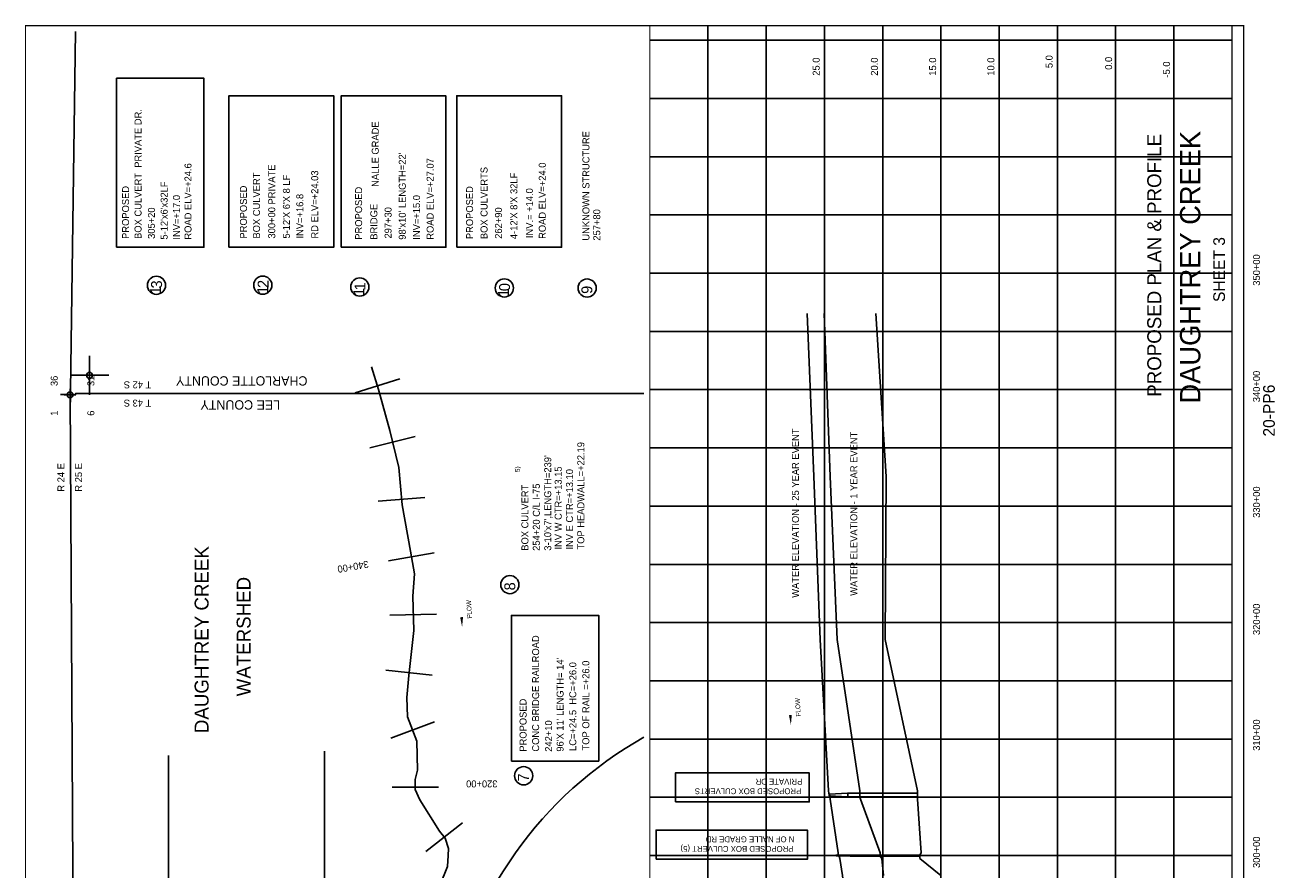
# Model space of a CAD drawing. Extents: x 218977 to 229711, y 873410 to 889420.
# Tile 2 of 2: x 218977 to 229711, y 882166 to 889420. Entities that reach past the tile are written whole.
import ezdxf
from ezdxf.enums import TextEntityAlignment as Align

# ---------------------------------------------------------------- set-up
doc = ezdxf.new("R2010")
doc.units = 0
doc.header["$LTSCALE"] = 800
doc.header["$PDMODE"] = 34
doc.header["$PDSIZE"] = 50
for name, pattern in [('DASHED', [0]), ('PHANTOM', [0]), ('STREAM', [0])]:
    doc.linetypes.add(name, pattern=pattern)
doc.layers.get('0').update_dxf_attribs({"linetype": 'CONTINUOUS'})
for name, color, linetype in [('BORDER', 1, 'CONTINUOUS'), ('COUNTY', 11, 'PHANTOM'), ('GRID', 2, 'CONTINUOUS'), ('MINROADS', 7, 'CONTINUOUS'), ('PROPOSED', 7, 'CONTINUOUS'), ('SEC', 2, 'CONTINUOUS'), ('STATIONS', 7, 'CONTINUOUS'), ('STRUCTTEXT', 7, 'CONTINUOUS'), ('TEXT', 7, 'CONTINUOUS'), ('TRUNKS', 5, 'STREAM'), ('WSHEDS', 3, 'CONTINUOUS')]:
    doc.layers.add(name, color=color, linetype=linetype)

# ---------------------------------------------------------------- blocks, each defined once
blk = doc.blocks.new('TICK')
at = {"color": 0}
for points in [[(500, 0), (500, 1000)], [(0, 500), (1000, 500)]]:
    blk.add_lwpolyline(points, dxfattribs=at)
blk.add_point((500, 500), dxfattribs=at)
blk = doc.blocks.new('FLARROW')
at = {"color": 0}
blk.add_lwpolyline([(-0.28, 0.019, 0, 0.05, 0), (-0.112, 0.019, 0, 0, -0.087559), (-0.012, 0.001, 0, 0, 0.245722), (0.075, 0.013, 0, 0, -0.309425), (0.212, 0.015, 0, 0, 0), (0.278, 0.013, 0, 0, 0)], format="xyseb", dxfattribs=at)
blk.add_text('FLOW', height=0.08, dxfattribs=at).set_placement((0.015, -0.157), align=Align.CENTER)

msp = doc.modelspace()

# ---------------------------------------------------------------- linework, layer by layer
at = {"layer": 'BORDER', "color": 0, "const_width": 10}
msp.add_lwpolyline([(229442, 873415), (229442, 889415), (218982, 889415), (218982, 873415)], close=True, dxfattribs=at)
for points in [[(224342, 873415), (224342, 889415)], [(229342, 873415), (229342, 889415)]]:
    msp.add_lwpolyline(points, dxfattribs=at)
at = {"layer": 'COUNTY', "color": 0}
for points in [[(219281, 886249), (219302, 886248), (219376, 886248)], [(224292, 886258), (220031, 886256), (219410, 886256), (219410, 886246)]]:
    msp.add_lwpolyline(points, dxfattribs=at)
at = {"layer": 'GRID', "color": 0}
for points in [[(224842, 873415), (224842, 889415)], [(225342, 873415), (225342, 889415)], [(225842, 873415), (225842, 889415)], [(226342, 873415), (226342, 889415)], [(226842, 873415), (226842, 889415)], [(227342, 873415), (227342, 889415)], [(227842, 873415), (227842, 889415)], [(228342, 873415), (228342, 889415)], [(228842, 873415), (228842, 889415)], [(229342, 889290), (224342, 889290)], [(229342, 888790), (224342, 888790)], [(229342, 888290), (224342, 888290)], [(229342, 887790), (224342, 887790)], [(229342, 887290), (224342, 887290)], [(229342, 886790), (224342, 886790)], [(229342, 886290), (224342, 886290)], [(229342, 885790), (224342, 885790)], [(229342, 885290), (224342, 885290)], [(229342, 884790), (224342, 884790)], [(229342, 884290), (224342, 884290)], [(229342, 883790), (224342, 883790)], [(229342, 883290), (224342, 883290)], [(229342, 882790), (224342, 882790)], [(229342, 882290), (224342, 882290)]]:
    msp.add_lwpolyline(points, dxfattribs=at)
at = {"layer": 'MINROADS', "color": 0}
for points in [[(220209, 883150), (220206, 881008)], [(221548, 883187), (221551, 880962)]]:
    msp.add_lwpolyline(points, dxfattribs=at)
at = {"layer": 'PROPOSED', "color": 0}
for points in [[(219764, 887513), (220514, 887513), (220514, 888963), (219764, 888963)], [(220728, 887513), (221628, 887513), (221628, 888813), (220728, 888813)], [(221692, 887512), (222592, 887512), (222592, 888812), (221692, 888812)], [(222685, 887513), (223585, 887513), (223585, 888813), (222685, 888813)], [(223154, 883101), (223904, 883101), (223904, 884351), (223154, 884351)], [(224562, 882750), (225712, 882750), (225712, 883000), (224562, 883000)], [(226642, 882826), (226042, 882826), (226042, 882794), (226642, 882794)], [(224396, 882258), (224396, 882508), (225696, 882508), (225696, 882258)], [(226662, 882294), (226062, 882294), (226062, 882286), (226662, 882286)]]:
    msp.add_lwpolyline(points, close=True, dxfattribs=at)
for points in [[(226126, 878616), (226125, 878616), (226119, 878816), (226081, 880116), (226029, 881416), (226011, 881890), (226010, 881940), (226005, 881988), (226004, 882052), (226004, 882070), (225998, 882120), (225974, 882266), (225967, 882286), (225960, 882294), (225959, 882314), (225891, 882774), (225891, 882794), (225881, 882826), (225877, 882846), (225805, 884144), (225750, 885544), (225694, 886944)], [(225840, 886944), (225892, 885544), (225951, 884144), (226146, 882846), (226145, 882826), (226145, 882794), (226153, 882774), (226320, 882314), (226320, 882294), (226320, 882286), (226336, 882266), (226350, 882120)], [(226042, 882826), (225882, 882816), (225882, 882804), (226042, 882794)], [(226062, 882294), (225940, 882292), (225942, 882288), (226062, 882286)]]:
    msp.add_lwpolyline(points, dxfattribs=at)
at = {"layer": 'PROPOSED', "color": 0, "linetype": 'DASHED'}
msp.add_lwpolyline([(226842, 882120), (226662, 882266), (226662, 882286), (226662, 882294), (226672, 882314), (226642, 882774), (226642, 882794), (226642, 882826), (226642, 882846), (226362, 884144), (226372, 885544), (226282, 886944)], dxfattribs=at)
at = {"layer": 'PROPOSED', "color": 0}
for centre in [(220106, 887186), (221019, 887187), (221852, 887171), (223093, 887163), (223259, 882975)]:
    msp.add_circle(centre, 78.1, dxfattribs=at)
at = {"layer": 'SEC', "color": 0}
msp.add_point((219364, 886246), dxfattribs=at)
at = {"layer": 'STATIONS', "color": 0}
for p, q in [((221813, 886263), (222195, 886382)), ((221939, 885791), (222328, 885888)), ((222011, 885331), (222410, 885364)), ((222098, 884820), (222492, 884889)), ((222111, 884353), (222511, 884363)), ((222076, 883882), (222473, 883838)), ((222118, 883298), (222493, 883439)), ((222129, 882878), (222529, 882878)), ((222419, 882326), (222735, 882571))]:
    msp.add_line(p, q, dxfattribs=at)
at = {"layer": 'STRUCTTEXT', "color": 0}
for centre in [(223804, 887162), (223141, 884616)]:
    msp.add_circle(centre, 78.1, dxfattribs=at)
at = {"layer": 'TRUNKS', "color": 0}
msp.add_lwpolyline([(222396, 881678), (222604, 882196), (222611, 882290), (222613, 882351), (222584, 882439), (222538, 882499), (222368, 882768), (222329, 882858), (222329, 882943), (222349, 883024), (222342, 883271), (222263, 883482), (222256, 883648), (222272, 883836), (222315, 884221), (222307, 884516), (222321, 884708), (222287, 884903), (222215, 885302), (222188, 885621), (222109, 885938), (222014, 886292), (221953, 886485)], dxfattribs=at)
at = {"layer": 'WSHEDS', "color": 0}
for points in [[(219410, 889365), (219364, 886079)], [(219364, 886246), (219410, 878064), (219410, 873465)]]:
    msp.add_lwpolyline(points, dxfattribs=at)
msp.add_lwpolyline([(222177, 875359), (222276, 876486), (222298, 877350), (222308, 880937), (222616, 880945, -0.224417), (224292, 883306)], format="xyb", dxfattribs=at)

# ---------------------------------------------------------------- block references
at = {"color": 0, "xscale": 0.3335, "yscale": 0.3335, "zscale": 0.3335}
msp.add_blockref('TICK', (219364, 886246), dxfattribs=at)
at = {"layer": 'TRUNKS', "color": 0, "xscale": 500, "yscale": 500, "zscale": 500, "rotation": 93.00000000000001}
for p in [(222733, 884393), (225556, 883552)]:
    msp.add_blockref('FLARROW', p, dxfattribs=at)

# ---------------------------------------------------------------- texts
at = {"layer": 'PROPOSED', "color": 0}
for s, height, rotation, p in [('BOX CULVERT  PRIVATE DR.', 60, 90, (219978, 887584)), ('NALLE GRADE', 60, 90, (222015, 888031)), ("98'x10' LENGTH=22'", 60, 90, (222247, 887577)), ('ROAD ELV=+24.6', 60, 90, (220407, 887578)), ('300+00 PRIVATE', 60, 90, (221126, 887587)), ('ROAD ELV=+27.07', 60, 90, (222486, 887577)), ('ROAD ELV=+24.0', 60, 90, (223449, 887584)), ("5-12'x6'x32LF", 60, 90, (220202, 887578)), ('BOX CULVERT', 60, 90, (220995, 887587)), ("5-12'X 6'X 8 LF", 60, 90, (221252, 887587)), ('RD ELV=+24.03', 60, 90, (221495, 887587)), ('BOX CULVERTS', 60, 90, (222949, 887582)), ("4-12'X 8'X 32LF", 60, 90, (223205, 887582)), ('PROPOSED', 60, 90, (219871, 887584)), ('PROPOSED', 60, 90, (220883, 887587)), ('PROPOSED', 60, 90, (221872, 887577)), ('PROPOSED', 60, 90, (222825, 887582)), ('INV.= +14.0', 60, 90, (223339, 887591)), ('INV=+17.0', 60, 90, (220308, 887578)), ('INV=+16.8', 60, 90, (221367, 887587)), ('INV=+15.0', 60, 90, (222369, 887577)), ('305+20', 60, 90, (220093, 887584)), ('BRIDGE', 60, 90, (222003, 887577)), ('297+30', 60, 90, (222125, 887587)), ('262+90', 60, 90, (223073, 887585)), ('2', 93.8, 90, (221069, 887162)), ('1', 93.8, 90, (220145, 887109)), ('3', 93.8, 90, (220154, 887158)), ('1', 93.8, 90, (221066, 887110)), ('1', 93.8, 90, (221891, 887093)), ('1', 93.8, 90, (221901, 887142)), ('1', 93.8, 90, (223133, 887086)), ('0', 93.8, 90, (223142, 887135)), ('WATER ELEVATION - 25 YEAR EVENT', 60, 90, (225623, 884503)), ('WATER ELEVATION - 1 YEAR EVENT', 60, 90, (226124, 884520)), ('CONC BRIDGE RAILROAD', 60, 90, (223392, 883182)), ("96'X 11' LENGTH= 14'", 60, 90, (223602, 883182)), ('LC=+24.5  HC=+26.0', 60, 90, (223711, 883188)), ('TOP OF RAIL =+26.0', 60, 90, (223823, 883192)), ('PROPOSED', 60, 90, (223284, 883182)), ('242+10', 60, 90, (223503, 883181)), ('7', 93.8, 90, (223304, 882925)), ('PRIVATE DR', 50, 180, (225652, 882949)), ('PROPOSED BOX CULVERTS', 50, 180, (225643, 882867)), ('N OF NALLE GRADE RD', 50, 180, (225584, 882454)), ('PROPOSED BOX CULVERT (5)', 50, 180, (225576, 882372))]:
    msp.add_text(s, height=height, rotation=rotation, dxfattribs=at).set_placement(p)
for s, height, p in [('PROPOSED PLAN & PROFILE', 120, (228734, 887357)), ('20-PP6', 100, (229709, 886110))]:
    msp.add_text(s, height=height, rotation=90, dxfattribs=at).set_placement(p, align=Align.CENTER)
at = {"layer": 'STATIONS', "color": 0}
for s, rotation, p in [('340+00', 189.9225, (221789, 884799)), ('320+00', 179.9576, (222900, 882935))]:
    msp.add_text(s, height=60, rotation=rotation, dxfattribs=at).set_placement(p, align=Align.CENTER)
at = {"layer": 'STRUCTTEXT', "color": 0}
for s, height, p in [('UNKNOWN STRUCTURE', 60, (223824, 887569)), ('257+80', 60, (223917, 887569)), ('9', 93.8, (223849, 887112)), ("3-10'x7',LENGTH=239'", 60, (223496, 884907)), ('TOP HEADWALL=+22.19', 60, (223780, 884917)), ('5)', 40, (223225, 885582)), ('INV W CTR=+13.15', 60, (223586, 884917)), ('INV E CTR=+13.10', 60, (223683, 884917)), ('BOX CULVERT', 60, (223300, 884907)), ('254+20 C/L I-75', 60, (223398, 884906)), ('8', 93.8, (223187, 884566))]:
    msp.add_text(s, height=height, rotation=90, dxfattribs=at).set_placement(p)
at = {"layer": 'TEXT', "color": 0}
for s, height, rotation, p in [('5.0', 60, 90, (227801, 889050)), ('25.0', 60, 90, (225801, 888985)), ('20.0', 60, 90, (226301, 888985)), ('15.0', 60, 90, (226801, 888985)), ('10.0', 60, 90, (227301, 888985)), ('0.0', 60, 90, (228312, 889036)), ('-5.0', 60, 90, (228809, 888969)), ('CHARLOTTE COUNTY', 80, 180, (221403, 886405)), ('T 42 S', 60, 180, (220062, 886361)), ('T 43 S', 60, 180, (220062, 886204)), ('LEE COUNTY', 80, 180, (221168, 886199)), ('R 24 E', 60, 90, (219316, 885414)), ('R 25 E', 60, 90, (219467, 885414)), ('DAUGHTREY CREEK', 120, 90, (220554, 883341)), ('WATERSHED', 120, 90, (220915, 883657))]:
    msp.add_text(s, height=height, rotation=rotation, dxfattribs=at).set_placement(p)
for s, height, p in [('DAUGHTREY CREEK', 175, (229070, 887341)), ('SHEET 3', 100, (229281, 887321)), ('350+00', 60, (229582, 887317)), ('36', 60, (219258, 886365)), ('31', 60, (219573, 886365)), ('340+00', 60, (229582, 886317)), ('1', 60, (219258, 886088)), ('6', 60, (219573, 886088)), ('330+00', 60, (229582, 885324)), ('320+00', 60, (229582, 884318)), ('310+00', 60, (229582, 883324)), ('300+00', 60, (229582, 882318))]:
    msp.add_text(s, height=height, rotation=90, dxfattribs=at).set_placement(p, align=Align.CENTER)

doc.saveas('drawing.dxf')
